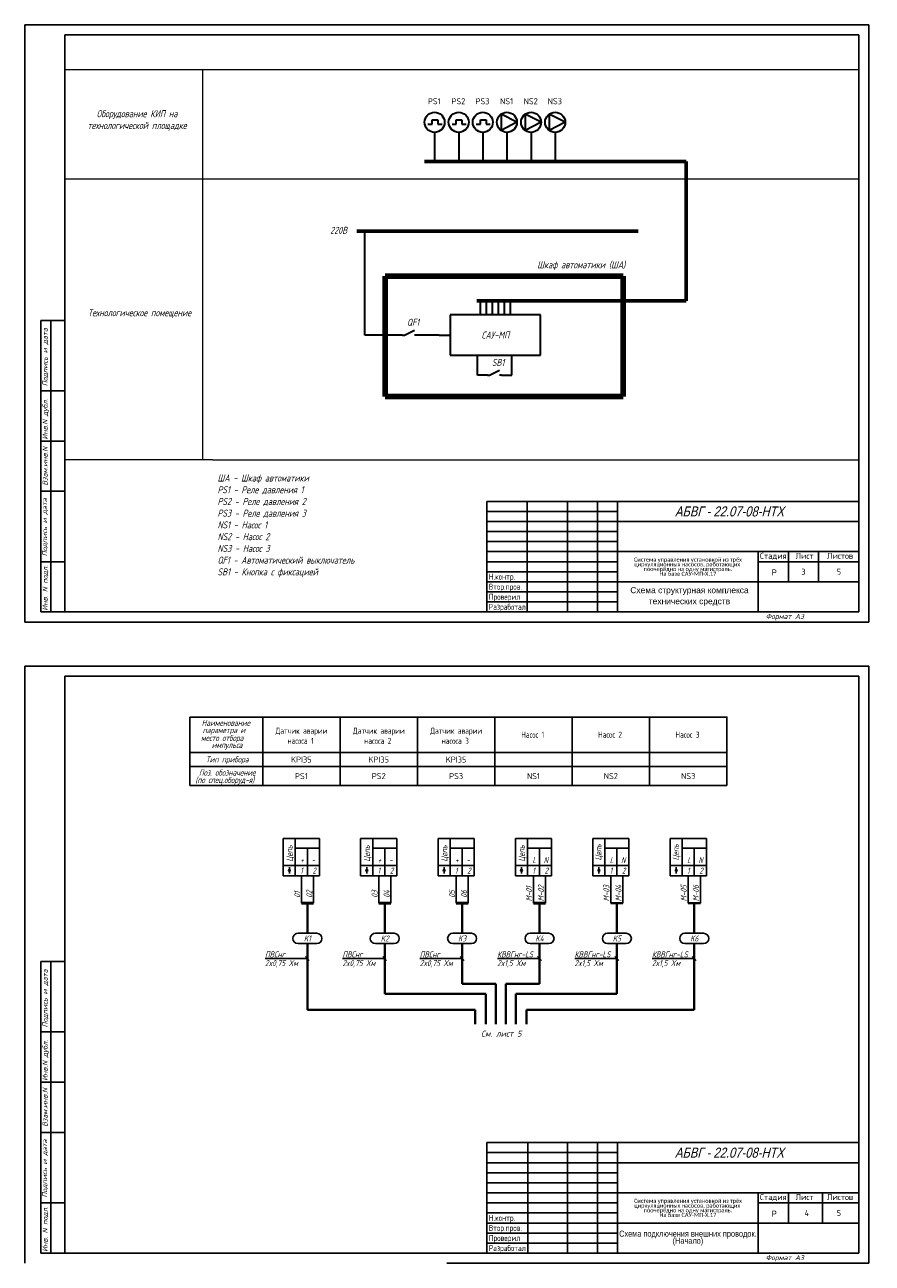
# Model space of a CAD drawing. Header units: millimetres. Extents: x 2821 to 3243, y 895 to 2827.
# Tile 2 of 4: x 2821 to 3243, y 1232 to 1848. Entities that reach past the tile are written whole.
import ezdxf
from ezdxf.enums import TextEntityAlignment as Align

# ---------------------------------------------------------------- set-up
doc = ezdxf.new("R2010")
doc.units = ezdxf.units.MM
for name, color, linetype in [('_FORMAT OSNOVNAJA', 1, 'Continuous'), ('_TABLITSA OSNOVNAJA', 3, 'Continuous'), ('_TABLITSA TONKAJA', 2, 'Continuous'), ('Размеры', 3, 'Continuous'), ('Текст', 7, 'Continuous'), ('Форматка', 4, 'Continuous')]:
    doc.layers.add(name, color=color, linetype=linetype)
doc.layers.add('Слой1', color=10, linetype='Continuous', lineweight=200, plot=False)
doc.styles.add('35', font='romans.shx', dxfattribs={"width": 0.7, "oblique": 15, "height": 3.5})
doc.styles.add('Arial', font='arial.ttf')
doc.styles.add('Romans8', font='romans8.shx', dxfattribs={"width": 0.8, "height": 3})
doc.styles.add('style3', font='simplex.shx', dxfattribs={"height": 3})
doc.styles.add('style4', font='romans.shx', dxfattribs={"width": 0.7, "height": 3})
doc.styles.add('ДЛЯ текста', font='GOST_AU.ttf', dxfattribs={"oblique": 15, "height": 3.5})

msp = doc.modelspace()

# ---------------------------------------------------------------- linework, layer by layer
at = {"lineweight": 15}
for p, q in [((3236.3, 1825.32), (2841.3, 1825.32)), ((2909.74, 1825.32), (2909.74, 1770.9)), ((3236.3, 1770.9), (2841.3, 1770.9)), ((2909.74, 1770.9), (2909.74, 1631.35)), ((2914.7, 1631.35), (2841.3, 1631.35)), ((2914.7, 1631.35), (3236.3, 1631.35))]:
    msp.add_line(p, q, dxfattribs=at)
at = {"lineweight": 30}
for p, q in [((3024.03, 1798.32), (3024.03, 1800.42)), ((3024.03, 1800.42), (3026.83, 1800.42)), ((3026.83, 1800.42), (3026.83, 1798.32)), ((3036.03, 1798.32), (3036.03, 1800.42)), ((3036.03, 1800.42), (3038.83, 1800.42)), ((3038.83, 1800.42), (3038.83, 1798.32)), ((3048.03, 1798.32), (3048.03, 1800.42)), ((3048.03, 1800.42), (3050.83, 1800.42)), ((3050.83, 1800.42), (3050.83, 1798.32)), ((3021.93, 1798.32), (3024.03, 1798.32)), ((3025.24, 1794.25), (3025.24, 1779.78)), ((3026.83, 1798.32), (3028.93, 1798.32)), ((3033.93, 1798.32), (3036.03, 1798.32)), ((3037.24, 1794.25), (3037.24, 1779.78)), ((3038.83, 1798.32), (3040.93, 1798.32)), ((3045.93, 1798.32), (3048.03, 1798.32)), ((3049.24, 1794.25), (3049.24, 1779.78)), ((3050.83, 1798.32), (3052.93, 1798.32)), ((3061.24, 1794.25), (3061.24, 1779.78)), ((3073.24, 1794.25), (3073.24, 1779.78)), ((3085.24, 1794.25), (3085.24, 1779.78)), ((2990.57, 1693.46), (2990.57, 1745.1)), ((3048.07, 1703.46), (3048.07, 1710.46)), ((3051.07, 1703.46), (3051.07, 1710.46)), ((3054.07, 1703.46), (3054.07, 1710.46)), ((3057.07, 1703.46), (3057.07, 1710.46)), ((3060.07, 1703.46), (3060.07, 1710.46)), ((3063.07, 1703.46), (3063.07, 1710.46)), ((3033, 1703.46), (3033, 1683.46)), ((3078, 1703.46), (3033, 1703.46)), ((3078, 1683.46), (3078, 1703.46)), ((2995.57, 1693.46), (2990.57, 1693.46)), ((3000.57, 1693.46), (2995.57, 1693.46)), ((3009.28, 1693.46), (3000.57, 1693.46)), ((3027.44, 1693.46), (3016.28, 1693.46)), ((3027.44, 1693.46), (3033, 1693.46)), ((3033, 1683.46), (3078, 1683.46)), ((3046.6, 1673.46), (3046.6, 1683.46)), ((3063.6, 1673.46), (3063.6, 1683.46)), ((3051.6, 1673.46), (3046.6, 1673.46)), ((3058.6, 1673.46), (3063.6, 1673.46))]:
    msp.add_line(p, q, dxfattribs=at)
at = {"color": 7, "lineweight": 30, "ltscale": 10}
for p, q in [((3066.24, 1799.25), (3058.3, 1803.3)), ((3058.3, 1803.3), (3058.3, 1795.21)), ((3066.24, 1799.25), (3058.3, 1795.21)), ((3078.24, 1799.25), (3070.3, 1803.3)), ((3070.3, 1803.3), (3070.3, 1795.21)), ((3078.24, 1799.25), (3070.3, 1795.21)), ((3090.24, 1799.25), (3082.3, 1803.3)), ((3082.3, 1803.3), (3082.3, 1795.21)), ((3090.24, 1799.25), (3082.3, 1795.21))]:
    msp.add_line(p, q, dxfattribs=at)
at = {"lineweight": 60}
for p, q in [((3020.16, 1779.78), (3092.11, 1779.78)), ((3150.47, 1779.78), (3091.42, 1779.78)), ((3150.47, 1710.46), (3150.47, 1779.78)), ((2986.47, 1745.1), (3126.5, 1745.1)), ((3046.27, 1710.46), (3066, 1710.46)), ((3066, 1710.46), (3150.47, 1710.46))]:
    msp.add_line(p, q, dxfattribs=at)
at = {"lineweight": 100}
for p, q in [((3000.57, 1662.85), (3000.57, 1722.78)), ((3119.03, 1722.78), (3000.57, 1722.78)), ((3119.03, 1722.78), (3119.03, 1662.85)), ((3119.03, 1662.85), (3000.57, 1662.85))]:
    msp.add_line(p, q, dxfattribs=at)
at = {"color": 0, "lineweight": 30}
for p, q in [((3010.28, 1693.46), (3015.28, 1695.96)), ((3009.28, 1693.46), (3010.28, 1693.46)), ((3016.28, 1693.46), (3015.28, 1693.46)), ((3052.6, 1673.46), (3057.6, 1675.96)), ((3051.6, 1673.46), (3052.6, 1673.46)), ((3058.6, 1673.46), (3057.6, 1673.46))]:
    msp.add_line(p, q, dxfattribs=at)
for p, q in [((2903.41, 1502.32), (2903.41, 1503.43)), ((2903.41, 1503.43), (2939.69, 1503.43)), ((2939.69, 1485.85), (2903.41, 1485.85)), ((2939.69, 1485.85), (2939.69, 1469.37)), ((2939.69, 1485.85), (2939.69, 1469.37)), ((2939.69, 1485.85), (2939.69, 1469.37)), ((2978.19, 1485.85), (2978.19, 1469.37)), ((3016.7, 1485.85), (3016.7, 1469.37)), ((3055.2, 1485.85), (3055.2, 1469.37)), ((3055.2, 1485.85), (3055.2, 1469.37)), ((3055.2, 1485.85), (3055.2, 1469.37)), ((3093.71, 1485.85), (3093.71, 1469.37)), ((3132.22, 1485.85), (3132.22, 1469.37)), ((3170.72, 1485.85), (3170.72, 1469.37)), ((2939.69, 1478.88), (2903.41, 1478.88)), ((2939.69, 1478.88), (3055.2, 1478.88)), ((3055.2, 1478.88), (3170.72, 1478.88)), ((2903.41, 1469.37), (2939.69, 1469.37)), ((2939.69, 1469.37), (2978.19, 1469.37)), ((2978.19, 1469.37), (3016.7, 1469.37)), ((3016.7, 1469.37), (3055.2, 1469.37)), ((3055.2, 1469.37), (3093.71, 1469.37)), ((3093.71, 1469.37), (3132.22, 1469.37)), ((3132.22, 1469.37), (3170.72, 1469.37)), ((2966.58, 1395.97), (2957.3, 1395.97)), ((3005.09, 1395.97), (2995.81, 1395.97)), ((3043.6, 1395.97), (3034.31, 1395.97)), ((3082.1, 1395.97), (3072.82, 1395.97)), ((3120.61, 1395.97), (3111.32, 1395.97)), ((3159.11, 1395.97), (3149.83, 1395.97)), ((2960.96, 1384.43), (2962.88, 1382.46)), ((2999.47, 1384.43), (3001.38, 1382.46)), ((3037.97, 1384.43), (3039.89, 1382.46)), ((3076.48, 1384.43), (3078.39, 1382.46)), ((3114.98, 1384.43), (3116.9, 1382.46)), ((3153.49, 1384.43), (3155.41, 1382.46))]:
    msp.add_line(p, q)
at = {"color": 7}
for p, q in [((2903.41, 1502.32), (2903.41, 1469.37)), ((2939.69, 1502.32), (2939.69, 1469.37)), ((2939.69, 1502.32), (2939.69, 1469.37)), ((3055.2, 1502.32), (3055.2, 1469.37)), ((2949.94, 1443.1), (2949.94, 1424.6)), ((2949.94, 1443.1), (2967.94, 1443.1)), ((2955.94, 1443.1), (2955.94, 1424.6)), ((2988.45, 1443.1), (2988.45, 1424.6)), ((2988.45, 1443.1), (3006.45, 1443.1)), ((2994.45, 1443.1), (2994.45, 1424.6)), ((3026.95, 1443.1), (3026.95, 1424.6)), ((3026.95, 1443.1), (3044.95, 1443.1)), ((3032.95, 1443.1), (3032.95, 1424.6)), ((3065.46, 1443.1), (3065.46, 1424.6)), ((3065.46, 1443.1), (3083.46, 1443.1)), ((3071.46, 1443.1), (3071.46, 1424.6)), ((3103.96, 1443.1), (3103.96, 1424.6)), ((3103.96, 1443.1), (3121.96, 1443.1)), ((3109.96, 1443.1), (3109.96, 1424.6)), ((3142.47, 1443.1), (3142.47, 1424.6)), ((3142.47, 1443.1), (3160.47, 1443.1)), ((3148.47, 1443.1), (3148.47, 1424.6)), ((2955.94, 1438.25), (2967.94, 1438.25)), ((2961.94, 1438.25), (2961.94, 1424.6)), ((2967.94, 1438.25), (2967.94, 1424.6)), ((2994.45, 1438.25), (3006.45, 1438.25)), ((3000.45, 1438.25), (3000.45, 1424.6)), ((3006.45, 1438.25), (3006.45, 1424.6)), ((3032.95, 1438.25), (3044.95, 1438.25)), ((3038.95, 1438.25), (3038.95, 1424.6)), ((3044.95, 1438.25), (3044.95, 1424.6)), ((3071.46, 1438.25), (3083.46, 1438.25)), ((3077.46, 1438.25), (3077.46, 1424.6)), ((3083.46, 1438.25), (3083.46, 1424.6)), ((3109.96, 1438.25), (3121.96, 1438.25)), ((3115.96, 1438.25), (3115.96, 1424.6)), ((3121.96, 1438.25), (3121.96, 1424.6)), ((3148.47, 1438.25), (3160.47, 1438.25)), ((3154.47, 1438.25), (3154.47, 1424.6)), ((3160.47, 1438.25), (3160.47, 1424.6)), ((2949.94, 1429.6), (2967.94, 1429.6)), ((2955.94, 1424.6), (2955.94, 1429.6)), ((2988.45, 1429.6), (3006.45, 1429.6)), ((2994.45, 1424.6), (2994.45, 1429.6)), ((3026.95, 1429.6), (3044.95, 1429.6)), ((3032.95, 1424.6), (3032.95, 1429.6)), ((3065.46, 1429.6), (3083.46, 1429.6)), ((3071.46, 1424.6), (3071.46, 1429.6)), ((3103.96, 1429.6), (3121.96, 1429.6)), ((3109.96, 1424.6), (3109.96, 1429.6)), ((3142.47, 1429.6), (3160.47, 1429.6)), ((3148.47, 1424.6), (3148.47, 1429.6)), ((2949.94, 1424.6), (2967.94, 1424.6)), ((2952.99, 1427.7), (2952.99, 1428.82)), ((2952.99, 1425.67), (2952.99, 1426.79)), ((2958.94, 1424.6), (2958.94, 1410.97)), ((2964.95, 1424.6), (2964.95, 1410.97)), ((2988.45, 1424.6), (3006.45, 1424.6)), ((2991.49, 1427.7), (2991.49, 1428.82)), ((2991.49, 1425.67), (2991.49, 1426.79)), ((2997.45, 1424.6), (2997.45, 1410.97)), ((3003.45, 1424.6), (3003.45, 1410.97)), ((3026.95, 1424.6), (3044.95, 1424.6)), ((3030, 1427.7), (3030, 1428.82)), ((3030, 1425.67), (3030, 1426.79)), ((3035.95, 1424.6), (3035.95, 1410.97)), ((3041.96, 1424.6), (3041.96, 1410.97)), ((3065.46, 1424.6), (3083.46, 1424.6)), ((3068.5, 1427.7), (3068.5, 1428.82)), ((3068.5, 1425.67), (3068.5, 1426.79)), ((3074.46, 1424.6), (3074.46, 1410.97)), ((3080.46, 1424.6), (3080.46, 1410.97)), ((3103.96, 1424.6), (3121.96, 1424.6)), ((3107.01, 1427.7), (3107.01, 1428.82)), ((3107.01, 1425.67), (3107.01, 1426.79)), ((3112.96, 1424.6), (3112.96, 1410.97)), ((3118.97, 1424.6), (3118.97, 1410.97)), ((3142.47, 1424.6), (3160.47, 1424.6)), ((3145.51, 1427.7), (3145.51, 1428.82)), ((3145.51, 1425.67), (3145.51, 1426.79)), ((3151.47, 1424.6), (3151.47, 1410.97)), ((3157.48, 1424.6), (3157.48, 1410.97)), ((2957.28, 1390.79), (2966.56, 1390.79)), ((2995.78, 1390.79), (3005.07, 1390.79)), ((3034.29, 1390.79), (3043.57, 1390.79)), ((3072.79, 1390.79), (3082.08, 1390.79)), ((3111.3, 1390.79), (3120.58, 1390.79)), ((3149.81, 1390.79), (3159.09, 1390.79))]:
    msp.add_line(p, q, dxfattribs=at)
at = {"color": 7, "lineweight": 50}
for p, q in [((2958.94, 1410.97), (2964.95, 1410.97)), ((2997.45, 1410.97), (3003.45, 1410.97)), ((3035.95, 1410.97), (3041.96, 1410.97)), ((3074.46, 1410.97), (3080.46, 1410.97))]:
    msp.add_line(p, q, dxfattribs=at)
at = {"lineweight": 40}
for p, q in [((2961.94, 1410.97), (2961.94, 1395.97)), ((3000.45, 1410.97), (3000.45, 1395.97)), ((3038.95, 1410.97), (3038.95, 1395.97)), ((3077.46, 1410.97), (3077.46, 1395.97)), ((3115.97, 1410.97), (3115.97, 1395.97)), ((3154.47, 1410.97), (3154.47, 1395.97)), ((2961.92, 1390.79), (2961.92, 1370.79)), ((3000.42, 1390.79), (3000.42, 1370.79)), ((3038.93, 1390.79), (3038.93, 1370.79)), ((3077.44, 1390.79), (3077.44, 1370.79)), ((3115.94, 1390.79), (3115.94, 1370.79)), ((3154.45, 1390.79), (3154.45, 1370.79)), ((2961.92, 1370.79), (2961.92, 1357.92)), ((3000.42, 1370.79), (3000.42, 1365.79)), ((3053.18, 1370.79), (3038.93, 1370.79)), ((3053.18, 1370.79), (3055.68, 1370.79)), ((3055.68, 1370.79), (3055.68, 1350.79)), ((3063.18, 1370.79), (3060.68, 1370.79)), ((3060.68, 1370.79), (3060.68, 1350.79)), ((3063.18, 1370.79), (3077.44, 1370.79)), ((3115.94, 1370.79), (3115.94, 1365.79)), ((3154.45, 1370.79), (3154.45, 1357.92)), ((3000.42, 1365.79), (3050.68, 1365.79)), ((3050.68, 1365.79), (3050.68, 1350.79)), ((3115.94, 1365.79), (3065.68, 1365.79)), ((3065.68, 1365.79), (3065.68, 1350.79)), ((2961.92, 1357.92), (3045.41, 1357.92)), ((3045.41, 1357.92), (3045.41, 1350.79)), ((3154.45, 1357.92), (3070.95, 1357.92)), ((3070.95, 1357.92), (3070.95, 1350.79))]:
    msp.add_line(p, q, dxfattribs=at)
at = {"color": 7, "lineweight": 40}
for p, q in [((3112.96, 1410.97), (3118.97, 1410.97)), ((3151.47, 1410.97), (3157.48, 1410.97))]:
    msp.add_line(p, q, dxfattribs=at)
at = {"color": 7, "linetype": 'Continuous'}
for p, q in [((2961.92, 1383.44), (2940.96, 1383.44)), ((3000.42, 1383.44), (2979.46, 1383.44)), ((3038.93, 1383.44), (3017.97, 1383.44)), ((3077.44, 1383.44), (3056.48, 1383.44)), ((3115.94, 1383.44), (3094.98, 1383.44)), ((3154.45, 1383.44), (3133.49, 1383.44))]:
    msp.add_line(p, q, dxfattribs=at)
for points in [[(2939.69, 1503.43), (2978.19, 1503.43), (2978.19, 1485.85), (2939.69, 1485.85)], [(2978.19, 1503.43), (3016.7, 1503.43), (3016.7, 1485.85), (2978.19, 1485.85)], [(3016.7, 1503.43), (3055.2, 1503.43), (3055.2, 1485.85), (3016.7, 1485.85)], [(3055.2, 1503.43), (3093.71, 1503.43), (3093.71, 1485.85), (3055.2, 1485.85)], [(3093.71, 1503.43), (3132.22, 1503.43), (3132.22, 1485.85), (3093.71, 1485.85)], [(3132.22, 1503.43), (3170.72, 1503.43), (3170.72, 1485.85), (3132.22, 1485.85)]]:
    msp.add_lwpolyline(points, close=True)
at = {"color": 7, "lineweight": 30, "ltscale": 10}
for centre in [(3025.24, 1799.25), (3037.24, 1799.25), (3049.24, 1799.25), (3061.24, 1799.25), (3073.24, 1799.25), (3085.24, 1799.25)]:
    msp.add_circle(centre, 5, dxfattribs=at)
at = {"color": 7}
for centre in [(2952.99, 1427.24), (2991.49, 1427.24), (3030, 1427.24), (3068.5, 1427.24), (3107.01, 1427.24), (3145.51, 1427.24)]:
    msp.add_circle(centre, 0.452, dxfattribs=at)
for centre, start, end in [((2957.3, 1393.38), 90, 269.45154), ((2966.56, 1393.38), 270, 89.45154), ((2995.81, 1393.38), 90, 269.45154), ((3005.07, 1393.38), 270, 89.45154), ((3034.31, 1393.38), 90, 269.45154), ((3043.57, 1393.38), 270, 89.45154), ((3072.82, 1393.38), 90, 269.45154), ((3082.08, 1393.38), 270, 89.45154), ((3111.32, 1393.38), 90, 269.45154), ((3120.58, 1393.38), 270, 89.45154), ((3149.83, 1393.38), 90, 269.45154), ((3159.09, 1393.38), 270, 89.45154)]:
    msp.add_arc(centre, 2.59, start, end, dxfattribs=at)
at = {"layer": '_FORMAT OSNOVNAJA', "color": 7}
for p, q in [((3051.3, 1610.75), (3051.3, 1555.75)), ((3236.3, 1610.75), (3051.3, 1610.75))]:
    msp.add_line(p, q, dxfattribs=at)
at = {"layer": '_TABLITSA OSNOVNAJA', "color": 7}
for p, q in [((3071.3, 1610.75), (3071.3, 1555.75)), ((3091.3, 1555.75), (3091.3, 1610.75)), ((3106.3, 1610.75), (3106.3, 1555.75)), ((3116.3, 1555.75), (3116.3, 1610.75)), ((3236.3, 1600.75), (3116.3, 1600.75)), ((3116.3, 1585.75), (3236.3, 1585.75)), ((3186.3, 1585.75), (3186.3, 1555.75)), ((3201.3, 1570.75), (3201.3, 1585.75)), ((3216.3, 1585.75), (3216.3, 1570.75)), ((3186.3, 1580.75), (3236.3, 1580.75)), ((3236.3, 1570.75), (3116.3, 1570.75))]:
    msp.add_line(p, q, dxfattribs=at)
at = {"layer": '_TABLITSA TONKAJA', "color": 7}
for p, q in [((3051.3, 1605.75), (3116.3, 1605.75)), ((3051.3, 1600.75), (3116.3, 1600.75)), ((3116.3, 1595.75), (3051.3, 1595.75)), ((3116.3, 1595.75), (3051.3, 1595.75)), ((3051.3, 1590.75), (3116.3, 1590.75)), ((3051.3, 1590.75), (3116.3, 1590.75)), ((3051.3, 1585.75), (3116.3, 1585.75)), ((3051.3, 1585.75), (3116.3, 1585.75)), ((3116.3, 1580.75), (3051.3, 1580.75)), ((3116.3, 1580.75), (3051.3, 1580.75)), ((3051.3, 1575.75), (3116.3, 1575.75)), ((3051.3, 1575.75), (3116.3, 1575.75)), ((3116.3, 1570.75), (3051.3, 1570.75)), ((3116.3, 1570.75), (3051.3, 1570.75)), ((3116.3, 1565.75), (3051.3, 1565.75)), ((3116.3, 1565.75), (3051.3, 1565.75)), ((3051.3, 1560.75), (3116.3, 1560.75)), ((3051.3, 1560.75), (3116.3, 1560.75))]:
    msp.add_line(p, q, dxfattribs=at)
at = {"layer": 'Размеры', "color": 7}
for p, q in [((2967.94, 1438.25), (2967.94, 1443.1)), ((3006.45, 1438.25), (3006.45, 1443.1)), ((3044.95, 1438.25), (3044.95, 1443.1)), ((3083.46, 1438.25), (3083.46, 1443.1)), ((3121.96, 1438.25), (3121.96, 1443.1)), ((3160.47, 1438.25), (3160.47, 1443.1))]:
    msp.add_line(p, q, dxfattribs=at)
at = {"layer": 'Слой1', "color": 7, "lineweight": -3}
for p, q in [((2821.3, 1847.75), (2821.3, 1550.75)), ((2821.3, 1847.75), (2821.3, 1550.75)), ((3241.3, 1847.75), (3241.3, 1550.75)), ((3241.3, 1847.75), (3241.3, 1550.75)), ((3241.3, 1847.75), (3241.3, 1550.75)), ((3241.3, 1847.75), (3241.3, 1550.75)), ((3241.3, 1847.75), (3241.3, 1550.75)), ((2821.3, 1528.87), (2821.3, 1231.87)), ((2821.3, 1528.87), (2821.3, 1231.87)), ((3241.3, 1528.87), (3241.3, 1231.87)), ((3241.3, 1528.87), (3241.3, 1231.87)), ((3241.3, 1528.87), (3241.3, 1231.87)), ((3241.3, 1528.87), (3241.3, 1231.87)), ((3241.3, 1528.87), (3241.3, 1231.87))]:
    msp.add_line(p, q, dxfattribs=at)
at = {"layer": 'Слой1', "color": 7, "linetype": 'ByBlock', "lineweight": -3, "ltscale": 0.4}
for p, q in [((2821.3, 1847.75), (3031.3, 1847.75)), ((3026.77, 1847.75), (3241.3, 1847.75)), ((2821.3, 1550.75), (3241.3, 1550.75)), ((2821.3, 1550.75), (3031.3, 1550.75)), ((2821.3, 1550.75), (3031.3, 1550.75)), ((2821.3, 1528.87), (3031.3, 1528.87)), ((3031.3, 1528.87), (3241.3, 1528.87)), ((3031.3, 1231.87), (3241.3, 1231.87)), ((3031.3, 1231.87), (3241.3, 1231.87)), ((3031.3, 1231.87), (3241.3, 1231.87))]:
    msp.add_line(p, q, dxfattribs=at)
at = {"layer": 'Форматка', "color": 7, "lineweight": -3}
for p, q in [((2841.3, 1555.75), (2841.3, 1842.75)), ((2841.3, 1842.75), (3236.3, 1842.75)), ((3236.3, 1842.75), (3236.3, 1555.75)), ((2841.3, 1700.75), (2829.3, 1700.75)), ((2829.3, 1555.75), (2829.3, 1700.75)), ((2834.3, 1555.75), (2834.3, 1700.75)), ((2841.3, 1665.75), (2829.3, 1665.75)), ((2841.3, 1640.75), (2829.3, 1640.75)), ((2841.3, 1615.75), (2829.3, 1615.75)), ((2841.3, 1580.75), (2829.3, 1580.75)), ((3236.3, 1555.75), (2829.3, 1555.75)), ((2841.3, 1236.87), (2841.3, 1523.87)), ((2841.3, 1523.87), (3236.3, 1523.87)), ((3236.3, 1523.87), (3236.3, 1236.87)), ((2841.3, 1381.87), (2829.3, 1381.87)), ((2829.3, 1236.87), (2829.3, 1381.87)), ((2834.3, 1236.87), (2834.3, 1381.87)), ((2841.3, 1346.87), (2829.3, 1346.87)), ((2841.3, 1321.87), (2829.3, 1321.87)), ((2841.3, 1296.87), (2829.3, 1296.87)), ((3236.3, 1291.87), (3051.3, 1291.87)), ((3051.3, 1291.87), (3051.3, 1236.87)), ((3071.68, 1291.87), (3071.68, 1236.87)), ((3091.3, 1291.87), (3091.3, 1236.87)), ((3106.3, 1291.87), (3106.3, 1236.87)), ((3116.3, 1291.87), (3116.3, 1236.87)), ((3116.3, 1286.87), (3051.3, 1286.87)), ((3116.3, 1281.87), (3051.3, 1281.87)), ((3116.3, 1281.87), (3236.3, 1281.87)), ((3116.3, 1276.87), (3051.3, 1276.87)), ((3116.3, 1271.87), (3051.3, 1271.87)), ((3116.3, 1266.87), (3051.3, 1266.87)), ((3116.3, 1266.87), (3236.3, 1266.87)), ((3186.3, 1266.87), (3186.3, 1236.87)), ((3201.3, 1266.87), (3201.3, 1251.87)), ((3218.3, 1266.87), (3218.3, 1251.87)), ((2841.3, 1261.87), (2829.3, 1261.87)), ((3116.3, 1261.87), (3051.3, 1261.87)), ((3116.3, 1256.87), (3051.3, 1256.87)), ((3236.3, 1261.87), (3186.3, 1261.87)), ((3116.3, 1251.87), (3051.3, 1251.87)), ((3116.3, 1251.87), (3236.3, 1251.87)), ((3116.3, 1246.87), (3051.3, 1246.87)), ((3116.3, 1241.87), (3051.3, 1241.87)), ((3236.3, 1236.87), (2829.3, 1236.87))]:
    msp.add_line(p, q, dxfattribs=at)

# ---------------------------------------------------------------- texts
at = {"lineweight": -3, "style": 'Arial', "oblique": 15, "width": 0.8}
for p in [(3199.05, 1605.74), (3199.05, 1286.86)]:
    msp.add_text('АБВГ - 22.07-08-НТХ', height=5, dxfattribs=at).set_placement(p, align=Align.MIDDLE_RIGHT)
at = {"color": 7, "style": 'Arial', "width": 0.8}
for p in [(3193.07, 1573.88), (3193.07, 1255)]:
    msp.add_text('Р', height=3, dxfattribs=at).set_placement(p)
at = {"color": 7, "oblique": 15}
for s, style, width, p in [('Наименование', 'style4', 0.7, (2909.34, 1499.07)), ('параметра и', 'style4', 0.7, (2909.84, 1495.49)), ('место отбора', 'style4', 0.7, (2908.98, 1491.58)), ('импульса', 'style4', 0.7, (2914.34, 1488.08)), ('Тип прибора', 'style4', 0.7, (2911.44, 1480.93)), ('(по спец.оборуд-я)', 'style4', 0.7, (2906.22, 1470.69)), ('Поз. обозначение', 'style4', 0.7, (2908, 1474.37)), ('+', 'style3', 0.669676, (2958.41, 1430.83)), ('-', 'style3', 0.669676, (2964, 1430.83)), ('+', 'style3', 0.669676, (2996.92, 1430.83)), ('-', 'style3', 0.669676, (3002.51, 1430.83)), ('+', 'style3', 0.669676, (3035.42, 1430.83)), ('-', 'style3', 0.669676, (3041.01, 1430.83)), ('L', 'style3', 0.669676, (3073.93, 1430.83)), ('N', 'style3', 0.669676, (3079.52, 1430.83)), ('L', 'style3', 0.669676, (3112.43, 1430.83)), ('N', 'style3', 0.669676, (3118.03, 1430.83)), ('L', 'style3', 0.669676, (3150.94, 1430.83)), ('N', 'style3', 0.669676, (3156.53, 1430.83)), ('1', 'style3', 0.669676, (2958.36, 1425.61)), ('2', 'style3', 0.669676, (2964.47, 1425.61)), ('1', 'style3', 0.669676, (2996.86, 1425.61)), ('2', 'style3', 0.669676, (3002.97, 1425.61)), ('1', 'style3', 0.669676, (3035.37, 1425.61)), ('2', 'style3', 0.669676, (3041.48, 1425.61)), ('1', 'style3', 0.669676, (3073.87, 1425.61)), ('2', 'style3', 0.669676, (3079.98, 1425.61)), ('1', 'style3', 0.669676, (3112.38, 1425.61)), ('2', 'style3', 0.669676, (3118.49, 1425.61)), ('1', 'style3', 0.669676, (3150.88, 1425.61)), ('2', 'style3', 0.669676, (3157, 1425.61))]:
    msp.add_text(s, height=3, dxfattribs=dict(at, style=style, width=width)).set_placement(p)
at = {"color": 7, "style": 'style4', "oblique": 15}
for s, width, p in [('Цепь', 0.7, (2954.56, 1431.57)), ('Цепь', 0.7, (2993.06, 1431.57)), ('Цепь', 0.7, (3031.57, 1431.57)), ('Цепь', 0.7, (3070.08, 1431.57)), ('Цепь', 0.7, (3108.24, 1432.18)), ('Цепь', 0.7, (3146.75, 1432.18)), ('01', 0.700428, (2958.35, 1413.64)), ('02', 0.700428, (2964.36, 1413.64)), ('03', 0.700428, (2996.86, 1413.64)), ('04', 0.700428, (3002.87, 1413.64)), ('05', 0.700428, (3035.37, 1413.64)), ('06', 0.700428, (3041.37, 1413.64)), ('M-01', 0.700428, (3073.72, 1411.84)), ('M-02', 0.700428, (3079.73, 1411.84)), ('M-03', 0.700428, (3112.23, 1411.84)), ('M-04', 0.700428, (3118.23, 1411.84)), ('M-05', 0.700428, (3150.73, 1411.84)), ('M-06', 0.700428, (3156.74, 1411.84))]:
    msp.add_text(s, height=3, rotation=90, dxfattribs=dict(at, width=width)).set_placement(p)
for s, width, p in [('K1', 0.7, (2961.93, 1393.38)), ('K2', 0.7, (3000.44, 1393.38)), ('K3', 0.7, (3038.94, 1393.38)), ('K4', 0.7, (3077.45, 1393.38)), ('K5', 0.7, (3115.95, 1393.38)), ('K6', 0.7, (3154.46, 1393.38)), ('См. лист 5', 0.8, (3058.41, 1346.02))]:
    msp.add_text(s, height=3, dxfattribs=dict(at, width=width)).set_placement(p, align=Align.MIDDLE_CENTER)
at = {"color": 0, "style": 'style3', "oblique": 15, "width": 0.7}
for s, p in [('ПВСнг', (2940.85, 1383.96)), ('ПВСнг', (2979.36, 1383.96)), ('ПВСнг', (3017.86, 1383.96)), ('КВВГнг-LS', (3056.37, 1383.96)), ('КВВГнг-LS', (3094.87, 1383.96)), ('КВВГнг-LS', (3133.38, 1383.96)), ('2x0,75 Xм', (2940.85, 1379.64)), ('2x0,75 Xм', (2979.36, 1379.64)), ('2x0,75 Xм', (3017.86, 1379.64)), ('2x1,5 Xм', (3056.37, 1379.64)), ('2x1,5 Xм', (3094.87, 1379.64)), ('2x1,5 Xм', (3133.38, 1379.64))]:
    msp.add_text(s, height=3, dxfattribs=at).set_placement(p)
at = {"color": 7, "linetype": 'Continuous', "char_height": 3.5, "attachment_point": 5, "style": 'ДЛЯ текста'}
for s, insert, width in [('\\A1;Оборудование КИП на технологической площадке', (2877.17, 1800.13), 54.1238), ('\\A1;220В', (2977.47, 1745.53), 28.0293), ('\\A1;Технологическое помещение', (2878.41, 1704.08), 80.1554), ('\\A1;QF1', (3014.52, 1699.8), 7.5321), ('\\A1;SB1', (3056.84, 1679.8), 7.5321)]:
    msp.add_mtext(s, dxfattribs=dict(at, insert=insert, width=width))
at = {"color": 7, "linetype": 'Continuous', "lineweight": 30, "char_height": 3.5, "style": 'ДЛЯ текста'}
for s, insert, width, attachment_point in [('\\A1;Шкаф автоматики (ША)', (3098.21, 1727.93), 60.5308, 5), ('\\A1;САУ-МП', (3055.5, 1693.46), 45, 5), ('\\A1;ША - Шкаф автоматики\\PPS1 - Реле давления 1\\PPS2 - Реле давления 2\\PPS3 - Реле давления 3\\PNS1 - Насос 1 \\PNS2 - Насос 2 \\PNS3 - Насос 3\\PQF1 - Автоматический выключатель\\PSB1 - Кнопка с фиксацией', (2917.22, 1598.55), 151.3185, 4)]:
    msp.add_mtext(s, dxfattribs=dict(at, insert=insert, width=width, attachment_point=attachment_point))
at = {"char_height": 2.2, "width": 70, "attachment_point": 5, "line_spacing_factor": 0.7, "style": 'Arial'}
for insert in [(3151.3, 1578.25), (3151.3, 1259.37)]:
    msp.add_mtext('{\\fCalibri|b0|i0|c204|p34;\\H0.91667x;Система управления установкой из трёх циркуляционных насосов, работающих \\H1.856x; \\H0.53878x;поочерёдно на одну магистраль. \\fCalibri|b0|i0|c0|p34;\\H1.8279x; \\H0.54708x;\\P\\fCalibri|b0|i0|c204|p34;На базе САУ-МП-Х.\\fCalibri|b0|i0|c0|p34;17\\H1.8658x; }', dxfattribs=dict(at, insert=insert))
at = {"char_height": 3, "attachment_point": 1, "style": 'style4'}
for s, insert in [('\\pi6.4029;Датчик аварии  \\P\\pi12.353;насоса 1', (2939.69, 1498.16)), ('\\pi6.4029;Датчик аварии\\P\\pi12.053;насоса 2', (2978.19, 1498.16)), ('\\pi6.4029;Датчик аварии\\P\\pi12.053;насоса 3', (3016.7, 1498.16)), ('\\pi13.153;Насос 1', (3055.2, 1496.2)), ('\\pi12.853;Насос 2', (3093.71, 1496.2)), ('\\pi12.853;Насос 3', (3132.22, 1496.2))]:
    msp.add_mtext_dynamic_manual_height_columns(s, width=38.5057, gutter_width=15, heights=[0], dxfattribs=dict(at, insert=insert))
at = {"color": 7, "insert": (3151.3, 1244.37), "char_height": 3, "width": 70, "attachment_point": 5, "line_spacing_factor": 0.7, "style": 'Arial'}
msp.add_mtext('\\pt24;{\\W0.8;Схема подключения внешних проводок. (Начало)}', dxfattribs=at)
at = {"layer": 'Текст', "color": 7, "lineweight": 30, "ltscale": 6.666667, "char_height": 3, "width": 11.3228, "attachment_point": 5, "style": 'Romans8'}
for s, insert in [('PS1', (3025.08, 1809.71)), ('PS2', (3037.08, 1809.71)), ('PS3', (3049.08, 1809.71)), ('NS1', (3061.08, 1809.71)), ('NS2', (3073.08, 1809.71)), ('NS3', (3085.08, 1809.71))]:
    msp.add_mtext(s, dxfattribs=dict(at, insert=insert))
at = {"layer": 'Текст', "color": 7, "ltscale": 6.666667, "char_height": 3, "style": 'Romans8'}
for s, insert, width, attachment_point in [('Стадия', (3193.8, 1585.15), 15, 2), ('\\pi3.55;Лист', (3201.3, 1585.15), 15, 1), ('\\pi4.1499;Листов', (3216.3, 1585.15), 20, 1), ('Стадия', (3193.8, 1266.27), 15, 2), ('\\pi3.55;Лист', (3201.3, 1266.27), 15, 1), ('\\pi4.1499;Листов', (3216.3, 1266.27), 20, 1)]:
    msp.add_mtext(s, dxfattribs=dict(at, insert=insert, width=width, attachment_point=attachment_point))
at = {"layer": 'Текст', "color": 7, "ltscale": 100, "char_height": 3, "attachment_point": 5, "style": 'Romans8'}
for s, insert, width in [('\\A1;3', (3208.8, 1575.75), 15), ('\\A1;5', (3226.42, 1575.75), 19.7446), ('\\A1;4', (3210.52, 1256.87), 19.7446), ('\\A1;5', (3226.42, 1256.87), 19.7446)]:
    msp.add_mtext(s, dxfattribs=dict(at, insert=insert, width=width))
at = {"layer": 'Текст', "color": 7, "char_height": 3, "width": 21.4279, "attachment_point": 1, "style": 'Romans8'}
for insert in [(3052.24, 1589.79), (3052.24, 1270.91)]:
    msp.add_mtext('{\\W0.7;\\P\\P\\PН.контр.   \\PВтор.пров.\\PПроверил\\PРазработал}', dxfattribs=dict(at, insert=insert))
at = {"layer": 'Текст', "color": 0, "char_height": 3, "width": 38.5057, "attachment_point": 5, "line_spacing_factor": 0.9, "style": 'Romans8'}
for s, insert in [('\\A1;KPI35', (2958.94, 1482.36)), ('\\A1;KPI35', (2997.45, 1482.36)), ('\\A1;KPI35', (3035.95, 1482.36)), ('\\A1;PS1', (2958.94, 1474.12)), ('\\A1;PS2', (2997.45, 1474.12)), ('\\A1;PS3', (3035.95, 1474.12)), ('\\A1;NS1', (3074.46, 1474.12)), ('\\A1;NS2', (3112.96, 1474.12)), ('\\A1;NS3', (3151.47, 1474.12))]:
    msp.add_mtext(s, dxfattribs=dict(at, insert=insert))
at = {"layer": 'Форматка', "color": 7, "lineweight": -3, "style": '35', "oblique": 15, "width": 0.9}
for s, p in [('Подпись и дата', (2832.64, 1668)), ('Инв.N дубл.', (2832.64, 1641.46)), ('Взам.инв.N', (2832.64, 1618.58)), ('Подпись и дата', (2832.44, 1583.42)), ('Инв. N подл.', (2832.64, 1556.39)), ('Подпись и дата', (2832.64, 1349.12)), ('Инв.N дубл.', (2832.64, 1322.58)), ('Взам.инв.N', (2832.64, 1299.7)), ('Подпись и дата', (2832.44, 1264.54)), ('Инв. N подл.', (2832.64, 1237.51))]:
    msp.add_text(s, height=2.5, rotation=90, dxfattribs=at).set_placement(p)
at = {"layer": 'Форматка', "color": 7, "lineweight": -3, "style": 'Arial'}
for s, p in [('Схема структурная комплекса', (3152.07, 1566.59)), ('технических средств', (3152.07, 1561.09))]:
    msp.add_text(s, height=3, dxfattribs=at).set_placement(p, align=Align.MIDDLE_CENTER)
at = {"layer": 'Форматка', "color": 7, "lineweight": -3, "style": '35', "oblique": 15}
for p in [(3190.01, 1552.28), (3190.01, 1233.41)]:
    msp.add_text('Формат А3', height=2.5, dxfattribs=at).set_placement(p)

doc.saveas('drawing.dxf')
